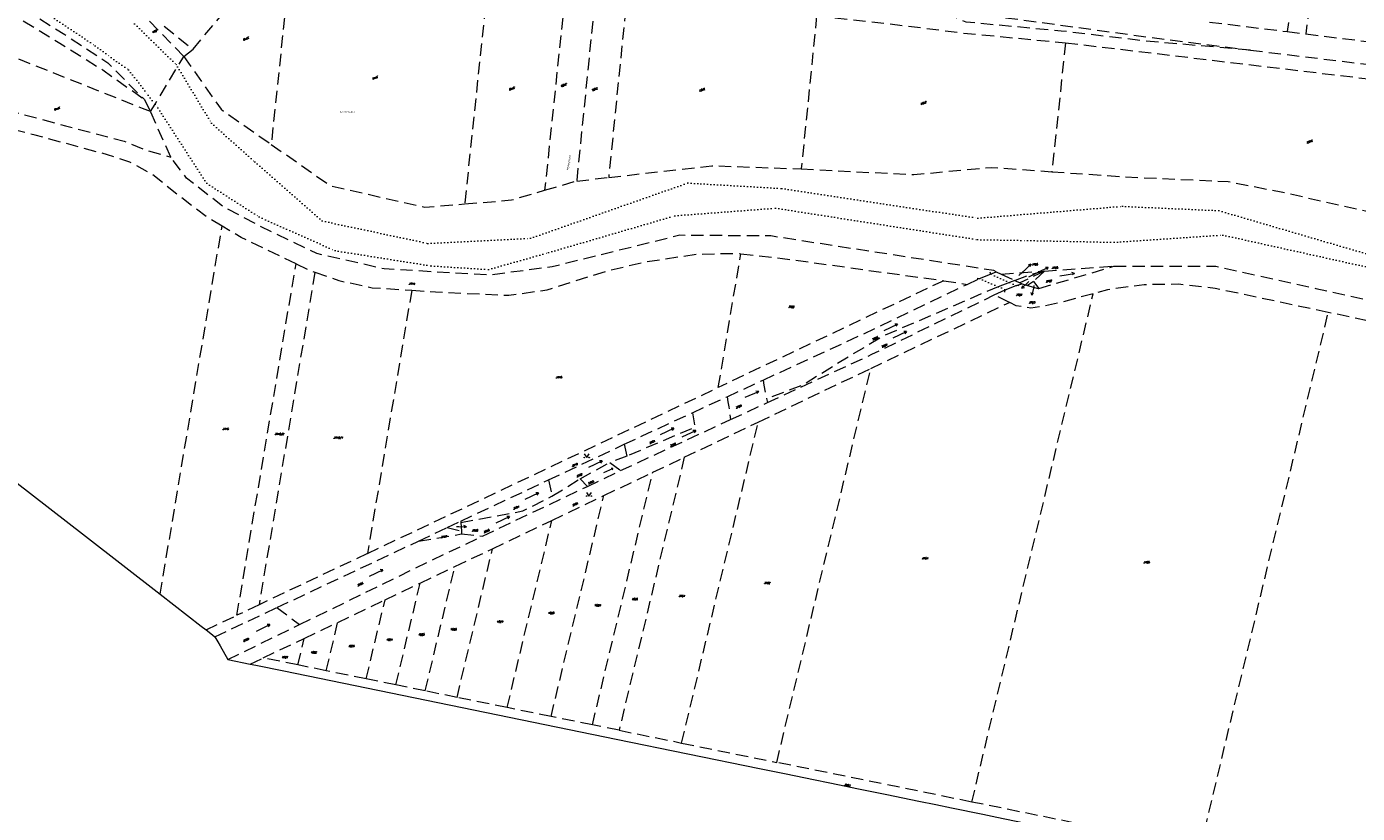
# Model space of a CAD drawing. Header units: metres. Extents: x -626722 to -621116, y -1178216 to -1174550.
# Tile 33 of 86: x -624035 to -623494, y -1177440 to -1177121. Entities that reach past the tile are written whole.
import ezdxf
from ezdxf.enums import TextEntityAlignment as Align

# ---------------------------------------------------------------- set-up
doc = ezdxf.new("R2010")
doc.units = ezdxf.units.M
doc.header["$MEASUREMENT"] = 0
doc.linetypes.add('DASHEDX2', pattern=[1.5, 1, -0.5])
doc.linetypes.add('DOT', pattern=[0.25, 0, -0.25])
for name, color, linetype, lineweight in [('8_kat_KN_Hranice katastrů', 200, 'FENCELINE1', 25), ('8_kat_KN_Hranice parcel', 200, 'DASHEDX2', 25), ('8_kat_KN_PČ popisy', 210, 'Continuous', 0), ('8_kat_KN_Slučkové čáry', 200, 'DOT', 25), ('8_kat_KN_Značky kultur', 7, 'Continuous', 0), ('8_kat_KN_Čísla parcel', 200, 'Continuous', 25)]:
    doc.layers.add(name, color=color, linetype=linetype, lineweight=lineweight)
doc.layers.add('8_kat_KN_Pomístní_názvy', color=210, linetype='Continuous')
doc.styles.add('Style-cs_Working', font='cs_Working.shx')
doc.styles.add('Style-ITALICS', font='ITALICS.shx')
doc.linetypes.add('FENCELINE1', pattern='A,0.25,-0.1,[133,ltypeshp.shx,S=0.1,R=0,X=-0.1,Y=0],-0.1,1', length=1.45)

# ---------------------------------------------------------------- blocks, each defined once
blk = doc.blocks.new('1029_156')
at = {"layer": '8_kat_KN_PČ popisy', "color": 6, "linetype": 'Continuous', "lineweight": 0}
for p, q in [((0, 0), (-0.57, -2.95)), ((-0.57, -2.95), (-0.87, -1.87)), ((-0.57, -2.95), (0.11, -2.06))]:
    blk.add_line(p, q, dxfattribs=at)
blk = doc.blocks.new('1029_157')
at = {"layer": '8_kat_KN_PČ popisy', "color": 6, "linetype": 'Continuous', "lineweight": 0}
for p, q in [((0, 0), (-2.19, -2.05)), ((-2.19, -2.05), (-1.8, -1)), ((-2.19, -2.05), (-1.12, -1.73))]:
    blk.add_line(p, q, dxfattribs=at)
blk = doc.blocks.new('1029_158')
at = {"layer": '8_kat_KN_PČ popisy', "color": 6, "linetype": 'Continuous', "lineweight": 0}
for p, q in [((0, 0), (2.7, 1.32)), ((2.7, 1.32), (1.58, 1.33)), ((2.7, 1.32), (2.02, 0.43))]:
    blk.add_line(p, q, dxfattribs=at)
blk = doc.blocks.new('1029_159')
at = {"layer": '8_kat_KN_PČ popisy', "color": 6, "linetype": 'Continuous', "lineweight": 0}
for p, q in [((0, 0), (2.16, 2.09)), ((2.16, 2.09), (1.09, 1.75)), ((2.16, 2.09), (1.79, 1.03))]:
    blk.add_line(p, q, dxfattribs=at)
blk = doc.blocks.new('1029_184')
at = {"layer": '8_kat_KN_PČ popisy', "color": 6, "linetype": 'Continuous', "lineweight": 0}
for p, q in [((0, 0), (3, -0.1)), ((3, -0.1), (2.02, 0.43)), ((3, -0.1), (1.98, -0.57))]:
    blk.add_line(p, q, dxfattribs=at)
blk = doc.blocks.new('3.14')
at = {"layer": '8_kat_KN_Značky kultur', "color": 7, "linetype": 'Continuous', "lineweight": 13, "flags": 128}
blk.add_lwpolyline([(-1, 1.5), (0, 0), (1, 1.5)], dxfattribs=at)
at = {"layer": '8_kat_KN_Značky kultur', "color": 7, "linetype": 'Continuous', "lineweight": 13}
for centre in [(-1, 0), (1, 0)]:
    blk.add_circle(centre, 0.1, dxfattribs=at)
blk = doc.blocks.new('8.02_33')
at = {"layer": '8_kat_KN_Značky kultur', "color": 7, "linetype": 'Continuous', "lineweight": 13}
for p, q in [((-2.7, -1.27), (2.74, 1.27)), ((2.74, 1.27), (1.64, 1.31)), ((2.74, 1.27), (2.06, 0.4))]:
    blk.add_line(p, q, dxfattribs=at)
blk = doc.blocks.new('8.02_34')
at = {"layer": '8_kat_KN_Značky kultur', "color": 7, "linetype": 'Continuous', "lineweight": 13}
for p, q in [((-1.84, -0.79), (1.86, 0.78)), ((1.86, 0.78), (1.13, 0.84)), ((1.86, 0.78), (1.39, 0.22))]:
    blk.add_line(p, q, dxfattribs=at)
blk = doc.blocks.new('8.02_19')
at = {"layer": '8_kat_KN_Značky kultur', "color": 7, "linetype": 'Continuous', "lineweight": 13}
for p, q in [((-2.94, -0.53), (2.97, 0.51)), ((2.97, 0.51), (1.92, 0.84)), ((2.97, 0.51), (2.1, -0.15))]:
    blk.add_line(p, q, dxfattribs=at)
blk = doc.blocks.new('8.02_54')
at = {"layer": '8_kat_KN_Značky kultur', "color": 7, "linetype": 'Continuous', "lineweight": 13}
for p, q in [((-2.68, -1.31), (2.72, 1.31)), ((2.72, 1.31), (1.62, 1.34)), ((2.72, 1.31), (2.06, 0.44))]:
    blk.add_line(p, q, dxfattribs=at)
blk = doc.blocks.new('8.02_58')
at = {"layer": '8_kat_KN_Značky kultur', "color": 7, "linetype": 'Continuous', "lineweight": 13}
for p, q in [((-2.74, -1.17), (2.78, 1.17)), ((2.78, 1.17), (1.69, 1.25)), ((2.78, 1.17), (2.08, 0.33))]:
    blk.add_line(p, q, dxfattribs=at)
blk = doc.blocks.new('4.20_7')
at = {"layer": '8_kat_KN_Slučkové čáry', "color": 7, "linetype": 'Continuous', "lineweight": 0}
blk.add_line((-0.26, 0.97), (0, 0), dxfattribs=at)
blk = doc.blocks.new('4.20_10')
at = {"layer": '8_kat_KN_Slučkové čáry', "color": 7, "linetype": 'Continuous', "lineweight": 0}
blk.add_line((0.99, -0.16), (0, 0), dxfattribs=at)
blk = doc.blocks.new('4.20_12')
at = {"layer": '8_kat_KN_Slučkové čáry', "color": 7, "linetype": 'Continuous', "lineweight": 0}
blk.add_line((-0.99, 0.1), (0, 0), dxfattribs=at)
blk = doc.blocks.new('4.20_13')
at = {"layer": '8_kat_KN_Slučkové čáry', "color": 7, "linetype": 'Continuous', "lineweight": 0}
blk.add_line((-0.23, -0.97), (0, 0), dxfattribs=at)

msp = doc.modelspace()

# ---------------------------------------------------------------- linework, layer by layer
at = {"layer": '8_kat_KN_Hranice katastrů', "lineweight": 13, "flags": 128}
msp.add_lwpolyline([(-625852.04, -1174626.53), (-626040.35, -1174699.9), (-626044.84, -1174701.65), (-626079.82, -1174732.74), (-626087.17, -1174724.59), (-626094.59, -1174716.36), (-626108.29, -1174725.86), (-626139.6, -1174663), (-626142.76, -1174651.47), (-626147.58, -1174633.84), (-626177.49, -1174657.65), (-626189.84, -1174646.23), (-626197.97, -1174638.7), (-626204.07, -1174633.06), (-626210.75, -1174626.88), (-626221.49, -1174616.94), (-626226.53, -1174612.28), (-626235.01, -1174604.43), (-626243.82, -1174596.28), (-626253.16, -1174587.64), (-626262.1, -1174579.36), (-626263.17, -1174578.37), (-626268.76, -1174573.2), (-626272.87, -1174569.4), (-626280.35, -1174562.48), (-626284.23, -1174558.89), (-626366.4, -1174553.29), (-626375.76, -1174552.65), (-626384.06, -1174552.09), (-626393.5, -1174551.44), (-626402.5, -1174550.83), (-626410.43, -1174550.29), (-626456.76, -1174672.2), (-626471.93, -1174695.74), (-626482.81, -1174713.06), (-626484.56, -1174715.84), (-626487.17, -1174720), (-626488.89, -1174723.62), (-626502.09, -1174751.47), (-626516.03, -1174780.89), (-626528.59, -1174807.4), (-626550.57, -1174812.23), (-626562.79, -1174814.91), (-626576.86, -1174818.14), (-626580.35, -1174818.94), (-626645.6, -1174953.22), (-626653.03, -1174970.15), (-626684.55, -1175037.86), (-626686, -1175040.97), (-626687.55, -1175044.3), (-626631.84, -1175118.59), (-626630.36, -1175120.56), (-626625.88, -1175124.38), (-626622.8, -1175127), (-626620, -1175129.38), (-626609.13, -1175138.65), (-626600.28, -1175161.93), (-626597.68, -1175186.91), (-626579.19, -1175203.5), (-626599.8, -1175222.22), (-626600.81, -1175225.76), (-626601.9, -1175229.61), (-626605.75, -1175243.12), (-626640.34, -1175364.6), (-626651.76, -1175404.73), (-626653.94, -1175412.37), (-626665.96, -1175418.01), (-626676.58, -1175422.98), (-626699.62, -1175445.56), (-626716.99, -1175471.64), (-626721.57, -1175478.51), (-626718.08, -1175490.63), (-626689.37, -1175590.24), (-626688.95, -1175591.71), (-626681.58, -1175617.3), (-626680.38, -1175637.27), (-626679.64, -1175649.67), (-626676.23, -1175706.44), (-626671.98, -1175777.17), (-626668.1, -1175841.75), (-626664.26, -1175877.5), (-626656.46, -1175949.97), (-626693.18, -1175993.2), (-626689.21, -1176029.64), (-626687.52, -1176031.68), (-626686.33, -1176033.12), (-626684.94, -1176034.8), (-626683.79, -1176036.18), (-626614, -1176120.42), (-626602.4, -1176130.73), (-626593.12, -1176137.86), (-626584.96, -1176144.14), (-626547.27, -1176144.38), (-626533.77, -1176144.46), (-626504.81, -1176143.65), (-626406.93, -1176152.31), (-626409.37, -1176159.67), (-626415.14, -1176177.06), (-626421.53, -1176196.31), (-626431.16, -1176225.32), (-626419.99, -1176232.13), (-626407.48, -1176241.56), (-626403.01, -1176244.94), (-626392.15, -1176253.13), (-626383.56, -1176259.6), (-626365.29, -1176273.38), (-626360.83, -1176275.9), (-626330.82, -1176292.85), (-626328.3, -1176294.69), (-626325.4, -1176296.82), (-626321.02, -1176300.02), (-626320.14, -1176301.38), (-626309.08, -1176318.54), (-626303.56, -1176327.1), (-626275.19, -1176343.14), (-626230.13, -1176368.62), (-626220.88, -1176362.84), (-626205.06, -1176368.5), (-626197.34, -1176371.41), (-626193.44, -1176372.88), (-626183.79, -1176376.53), (-626174.84, -1176382.62), (-626170.14, -1176387.02), (-626162.46, -1176394.2), (-626143.33, -1176415.21), (-626136.56, -1176422.64), (-626124.57, -1176443.84), (-626101.66, -1176469.79), (-626095.62, -1176476.63), (-626092.92, -1176473.71), (-626091.09, -1176475.08), (-626067.85, -1176492.43), (-626063.21, -1176495.9), (-626032.24, -1176523.03), (-626014.15, -1176529.78), (-626012.39, -1176529.73), (-625959.45, -1176528.25), (-625951.98, -1176531.09), (-625931.5, -1176538.9), (-625906.21, -1176553.11), (-625904.25, -1176554.21), (-625893.59, -1176557.55), (-625863.9, -1176576.76), (-625847.42, -1176579.14), (-625797.53, -1176586.33), (-625790.2, -1176587.39), (-625782.61, -1176588.48), (-625767.55, -1176590.66), (-625757.66, -1176592.09), (-625749.89, -1176593.21), (-625740.01, -1176594.64), (-625731.85, -1176595.81), (-625724.25, -1176596.91), (-625659.61, -1176606.23), (-625600.82, -1176614.71), (-625580.89, -1176617.58), (-625566.09, -1176619.72), (-625500.04, -1176629.25), (-625441.67, -1176637.67), (-625428.63, -1176639.55), (-625419.79, -1176635.78), (-625390.47, -1176623.27), (-625379.99, -1176631.32), (-625377.22, -1176633.45), (-625374.21, -1176639.52), (-625372.83, -1176641.65), (-625355.33, -1176677.54), (-625334.79, -1176715.1), (-625291.65, -1176758.17), (-625291.16, -1176758.66), (-625296.47, -1176769.25), (-625299.22, -1176774.94), (-625302.88, -1176782.5), (-625305.03, -1176793.68), (-625310.51, -1176822.23), (-625312.64, -1176833.29), (-625314.29, -1176841.87), (-625286.37, -1176852.42), (-625282.23, -1176853.99), (-625278.44, -1176855.42), (-625271.46, -1176858.07), (-625265.75, -1176860.23), (-625257.66, -1176863.28), (-625251.67, -1176865.54), (-625243.64, -1176868.58), (-625239.69, -1176870.07), (-625235.92, -1176871.5), (-625233, -1176872.61), (-625230.97, -1176873.37), (-625228.83, -1176874.18), (-625225.65, -1176875.39), (-625220.76, -1176877.24), (-625213.57, -1176879.95), (-625208.53, -1176881.86), (-625207.5, -1176882.25), (-625203.79, -1176882.99), (-625200.71, -1176883.61), (-625196.76, -1176884.4), (-625194.16, -1176884.91), (-625188.65, -1176886.01), (-625185.69, -1176886.6), (-625181.13, -1176887.52), (-625178.38, -1176888.07), (-625173.33, -1176889.07), (-625169.8, -1176889.78), (-625166.58, -1176890.42), (-625161.66, -1176891.41), (-625157.37, -1176892.26), (-625150.47, -1176893.64), (-625143.76, -1176894.98), (-625140.44, -1176895.65), (-625128.3, -1176894.51), (-625120.25, -1176893.76), (-625112.59, -1176893.04), (-625102.63, -1176892.11), (-625090.44, -1176890.97), (-625063.86, -1176897.07), (-625035.95, -1176903.47), (-625022.31, -1176906.6), (-625009.45, -1176909.55), (-624998.78, -1176912), (-624995.3, -1176912.8), (-625007.88, -1176967.15), (-625008.17, -1176968.39), (-625009.14, -1176972.57), (-624986.76, -1176980.28), (-624913.21, -1176997.19), (-624884.87, -1176999.81), (-624883.16, -1177024.84), (-624861.48, -1177028.76), (-624846.56, -1177030.78), (-624834.36, -1177032.44), (-624809.84, -1177029.18), (-624805.18, -1177026.79), (-624782.47, -1177015.11), (-624767.57, -1177010.58), (-624734.91, -1177007.55), (-624731.97, -1177006.52), (-624717.58, -1177001.48), (-624709.41, -1176998.62), (-624707.93, -1176998.1), (-624705.65, -1177001.63), (-624697.38, -1177014.35), (-624692.91, -1177021.23), (-624654.81, -1177110.04), (-624637.1, -1177114.08), (-624623.6, -1177117.16), (-624609.33, -1177120.42), (-624593.82, -1177123.95), (-624579.56, -1177127.21), (-624568.19, -1177129.8), (-624562.55, -1177131.09), (-624558.15, -1177132.09), (-624531.5, -1177138.17), (-624463.75, -1177155.33), (-624456.48, -1177157.17), (-624450.44, -1177158.7), (-624438.33, -1177161.77), (-624430.47, -1177163.76), (-624417.85, -1177166.96), (-624365.74, -1177180.16), (-624315.56, -1177192.88), (-624293.21, -1177198.54), (-624291.46, -1177198.98), (-624269.71, -1177204.49), (-624219.52, -1177217.21), (-624177.44, -1177227.71), (-624170.59, -1177229.04), (-624164.77, -1177230.17), (-624163.84, -1177230.35), (-624137.63, -1177236.06), (-624135.98, -1177236.43), (-624134.62, -1177236.74), (-624128.76, -1177238.06), (-624126.05, -1177238.67), (-624075.58, -1177277.81), (-624010.92, -1177327.96), (-623980.59, -1177351.48), (-623963.9, -1177364.42), (-623961.95, -1177365.93), (-623960.02, -1177367.43), (-623958.36, -1177368.72), (-623957.21, -1177370.73), (-623956.24, -1177372.43), (-623953.07, -1177377.97), (-623944.01, -1177379.83), (-623941.71, -1177380.3), (-623930.34, -1177382.63), (-623795.45, -1177410.26), (-623737.18, -1177422.2), (-623726.41, -1177424.41), (-623719.17, -1177425.89), (-623704.71, -1177428.85), (-623697.74, -1177430.28), (-623691.6, -1177431.54), (-623685.53, -1177432.78), (-623679.04, -1177434.11), (-623672.5, -1177435.45), (-623665.66, -1177436.85), (-623659.17, -1177438.18), (-623646.49, -1177440.78), (-623640.87, -1177441.93), (-623625.74, -1177445.03), (-623626.14, -1177447.49), (-623626.46, -1177449.46), (-623626.86, -1177451.92), (-623622.56, -1177452.81), (-623615.96, -1177454.18), (-623608.24, -1177455.78), (-623597.23, -1177458.06), (-623571.65, -1177463.35), (-623563.33, -1177465.08), (-623553.82, -1177467.05), (-623537.12, -1177470.5), (-623519.98, -1177474.05), (-623513.98, -1177475.3), (-623460.27, -1177486.42), (-623461.13, -1177491.34), (-623461.71, -1177494.67), (-623465.49, -1177516.45), (-623482.16, -1177612.45), (-623502.72, -1177730.81), (-623503.88, -1177737.5), (-623504.31, -1177740.18), (-623504.62, -1177742.13), (-623505.08, -1177745.05), (-623502.72, -1177745.5), (-623480.65, -1177750.11), (-623468.69, -1177752.61), (-623434.69, -1177759.71), (-623431.3, -1177760.42), (-623411.88, -1177764.48), (-623403.24, -1177766.28), (-623401.25, -1177766.7), (-623399.85, -1177766.95), (-623395.04, -1177767.79), (-623375.45, -1177771.24), (-623371.57, -1177787.88), (-623369.81, -1177795.42), (-623345.41, -1177899.96), (-623331.38, -1177960.09), (-623330.3, -1177964.72), (-623330.16, -1177965.32), (-623330.71, -1177967.86), (-623332.08, -1177974.23), (-623332.26, -1177975.07), (-623332.78, -1177977.46), (-623328.58, -1177978.24), (-623313.3, -1177981.08), (-623287.47, -1177990.63), (-623264.45, -1178002.83), (-623261.29, -1178004.34), (-623253.54, -1178008.05), (-623242.61, -1178013.28), (-623237.92, -1178015.52), (-623150.45, -1178060.72), (-623147.34, -1178062.33), (-623102, -1178085.75), (-622964.39, -1178156.68), (-622922.17, -1178178.6), (-622878.91, -1178194.83), (-622877.34, -1178195.42), (-622828.97, -1178211.5), (-622812.21, -1178214.98), (-622808.58, -1178215.73), (-622807.82, -1178215.61), (-622800.1, -1178214.37), (-622795.23, -1178213.6), (-622785.8, -1178212.09), (-622780.44, -1178209.44), (-622760.13, -1178199.4), (-622723.64, -1178181.35), (-622714.31, -1178176.74), (-622708.27, -1178172.83), (-622705.71, -1178171.18), (-622702.81, -1178169.3), (-622702.1, -1178168.84), (-622677.92, -1178156.68), (-622670.5, -1178153.51), (-622651.49, -1178145.38), (-622643.54, -1178141.98), (-622605.79, -1178132), (-622576.29, -1178124.2), (-622492.96, -1178103.84), (-622482.49, -1178101.28), (-622477.67, -1178100.1), (-622469.7, -1178098.15), (-622457.02, -1178095.06), (-622449.88, -1178093.31), (-622443.45, -1178091.74), (-622433.61, -1178089.33), (-622431.06, -1178088.71), (-622423.14, -1178086.72), (-622412.11, -1178083.94), (-622405.93, -1178082.38), (-622400.06, -1178080.91), (-622395.05, -1178079.64), (-622391.18, -1178078.67), (-622356.2, -1178069.86), (-622351.1, -1178068.58), (-622340.21, -1178065.84), (-622334.46, -1178064.39), (-622329.5, -1178063.14), (-622318.7, -1178060.42), (-622308.12, -1178057.76), (-622297.43, -1178055.06), (-622287.34, -1178052.52), (-622279.56, -1178050.56), (-622235.46, -1178039.46), (-622232.64, -1178038.76), (-622199.97, -1178030.63), (-622087.18, -1178002.56), (-622085.85, -1178002.23), (-622081.88, -1178001.34), (-622080.97, -1177998.22), (-622078.95, -1177991.33), (-622078.18, -1177988.69), (-622074.87, -1177975.28), (-622073.81, -1177970.98), (-622059.95, -1177914.89), (-622055.85, -1177875.6), (-622054.42, -1177858.33), (-622038.55, -1177798.48), (-622036.99, -1177789.81), (-622068.8, -1177779.38), (-622087.72, -1177773.17), (-622109.7, -1177760.45), (-622118.17, -1177755.55), (-622120.26, -1177752.94), (-622152.52, -1177712.6), (-622181.7, -1177693.4), (-622264.99, -1177665.15), (-622291.95, -1177659), (-622360.46, -1177643.93), (-622367.2, -1177642.45), (-622378.61, -1177636.84), (-622423.28, -1177605.81), (-622461.58, -1177568.64), (-622484.26, -1177552.66), (-622597.41, -1177527.71), (-622635.3, -1177509), (-622658.05, -1177502.91), (-622725.11, -1177494.82), (-622731.43, -1177491.33), (-622738.6, -1177487.37), (-622741.35, -1177485.85), (-622747.51, -1177487.23), (-622781.03, -1177494.72), (-622781.56, -1177493.2), (-622782.07, -1177491.71), (-622783.44, -1177487.73), (-622784.4, -1177484.95), (-622786.68, -1177477.63), (-622768.07, -1177471.87), (-622726.08, -1177458.86), (-622708.4, -1177453.39), (-622702.77, -1177451.64), (-622684.6, -1177446.02), (-622568.57, -1177410.08), (-622555.54, -1177406.23), (-622562.78, -1177372.51), (-622566.79, -1177361.45), (-622570.17, -1177352.12), (-622575.79, -1177336.61), (-622578.15, -1177330.14), (-622579.7, -1177325.87), (-622592.9, -1177289.64), (-622595.15, -1177283.48), (-622599.08, -1177272.69), (-622598.15, -1177272.02), (-622596.62, -1177270.91), (-622590.17, -1177266.25), (-622587.06, -1177264.01), (-622567.07, -1177274.84), (-622530.66, -1177265.46), (-622512.42, -1177244.02), (-622499.95, -1177220.44), (-622498.04, -1177199.81), (-622497.43, -1177193.25), (-622513.53, -1177163.74), (-622536.86, -1177114.27), (-622538.02, -1177097.04), (-622544.27, -1177004.46), (-622545.01, -1176993.53), (-622545.28, -1176989.54), (-622525.81, -1176919.76), (-622519.47, -1176904.57), (-622516.52, -1176895.56), (-622512.57, -1176883.51), (-622497.26, -1176836.75), (-622496.44, -1176835.36), (-622470.35, -1176791.24), (-622470.21, -1176791), (-622467.4, -1176786.25), (-622434.65, -1176761.78), (-622430.98, -1176756.2), (-622417.74, -1176736.1), (-622397.39, -1176663.53), (-622375.31, -1176618.82), (-622351.21, -1176606.81), (-622331.55, -1176584.66), (-622297.25, -1176515.77), (-622247.39, -1176461.84), (-622221.21, -1176441.78), (-622198.71, -1176431.48), (-622182.15, -1176419.39), (-622160.36, -1176419.51), (-622158.27, -1176422.4), (-622156.31, -1176425.09), (-622155.37, -1176426.4), (-622146.92, -1176438.05), (-622136.86, -1176442.9), (-622125.45, -1176444.04), (-622118.72, -1176444.71), (-622111.76, -1176445.4), (-622111.04, -1176445.47), (-622097.72, -1176446.8), (-622062.24, -1176442.63), (-622025.22, -1176458.05), (-622020.19, -1176461.21), (-622012.4, -1176466.11), (-622001.09, -1176475.06), (-621971.85, -1176491.46), (-621963.89, -1176495.93), (-621961.96, -1176497.01), (-621962.13, -1176493.44), (-621962.85, -1176477.76), (-621969.83, -1176473.02), (-621972.32, -1176471.33), (-621972.38, -1176471.28), (-621977.22, -1176468), (-621984.53, -1176463.03), (-621989.76, -1176459.47), (-622003.38, -1176443.22), (-622023.55, -1176435.19), (-622030.74, -1176432.32), (-622048.78, -1176426.57), (-622102.82, -1176409.35), (-622132.66, -1176383.61), (-622141.78, -1176379.09), (-622162.3, -1176368.94), (-622182.81, -1176358.78), (-622203.33, -1176348.62), (-622215.84, -1176342.43), (-622217.61, -1176341.55), (-622237.69, -1176347.6), (-622252.54, -1176347.82), (-622264.51, -1176347.99), (-622271.49, -1176348.1), (-622278.66, -1176348.2), (-622303.55, -1176348.57), (-622307.74, -1176348.24), (-622313.05, -1176347.82), (-622509.65, -1176332.31), (-622522.44, -1176331.3), (-622523.47, -1176328.33), (-622525.73, -1176321.86), (-622526.91, -1176318.45), (-622529.58, -1176310.79), (-622538.84, -1176284.24), (-622573.66, -1176272.8), (-622575.07, -1176272.35), (-622602.72, -1176263.46), (-622652.9, -1176250.88), (-622661.13, -1176248.81), (-622667.67, -1176247.17), (-622668.41, -1176247.08), (-622670.8, -1176246.78), (-622673.67, -1176246.42), (-622674.5, -1176246.32), (-622692.64, -1176244.07), (-622696.28, -1176243.62), (-622700.57, -1176243.09), (-622707.85, -1176242.18), (-622716.13, -1176241.16), (-622723.9, -1176240.2), (-622731.95, -1176239.2), (-622732.34, -1176239.15), (-622739.58, -1176238.25), (-622746.64, -1176237.37), (-622749.55, -1176237.01), (-622733.65, -1176154.44), (-622700.54, -1175982.48), (-622700.36, -1175981.54), (-622699.67, -1175977.97), (-622698.92, -1175974.04), (-622698.34, -1175971.01), (-622687.88, -1175916.7), (-622660.91, -1175766.94), (-622654.83, -1175733.2), (-622640.45, -1175684.53), (-622638.82, -1175679.04), (-622638.47, -1175677.86), (-622636.01, -1175669.51), (-622640.99, -1175669.14), (-622659.28, -1175667.79), (-622679.29, -1175649.45), (-622710.67, -1175613.63), (-622736.93, -1175603.53), (-622780.89, -1175586.63), (-622817.66, -1175573.34), (-622850.41, -1175560.14), (-622858.52, -1175556.87), (-622865.8, -1175554.67), (-622894.55, -1175546.01), (-622923.33, -1175540.13), (-622924.99, -1175540.08), (-622938.18, -1175539.71), (-622986.92, -1175538.35), (-622996.3, -1175545.8), (-623004.02, -1175547.35), (-623009.54, -1175543.61), (-623024.77, -1175537.84), (-623039.52, -1175532.26), (-623088.53, -1175522.77), (-623098.46, -1175520.85), (-623183.64, -1175504.36), (-623188.06, -1175503.5), (-623213.91, -1175498.5), (-623314.42, -1175479.04), (-623334.39, -1175475.17), (-623358.28, -1175470.55), (-623367.67, -1175468.73), (-623403.57, -1175461.78), (-623407.64, -1175460.99), (-623451.72, -1175452.45), (-623471.52, -1175448.62), (-623476.63, -1175447.63), (-623503.08, -1175442.51), (-623545.94, -1175434.21), (-623571.62, -1175429.24), (-623574.73, -1175428.64), (-623582.71, -1175427.09), (-623584.32, -1175426.78), (-623593.92, -1175424.92), (-623598.69, -1175424), (-623621.54, -1175416.62), (-623641.26, -1175410.25), (-623645.3, -1175407.72), (-623651.85, -1175403.62), (-623661.11, -1175401.57), (-623677.99, -1175395.49), (-623716.17, -1175381.75), (-623821.31, -1175343.9), (-623822.78, -1175343.37), (-623826.37, -1175352.23), (-623838.09, -1175381.12), (-623839.41, -1175384.36), (-623842.48, -1175391.94), (-623844.76, -1175397.56), (-623848.71, -1175395.95), (-623853.6, -1175393.95), (-623864.51, -1175389.49), (-623877.04, -1175384.37), (-623899.48, -1175375.2), (-623913.17, -1175369.61), (-623921.39, -1175366.25), (-623931.98, -1175361.92), (-623943.52, -1175357.2), (-623947.18, -1175355.71), (-623952.99, -1175353.34), (-623965.84, -1175349.08), (-623972.42, -1175346.9), (-623984.43, -1175342.92), (-623992.28, -1175340.32), (-624017.35, -1175332.01), (-624032.51, -1175326.98), (-624046.92, -1175322.21), (-624061.99, -1175317.21), (-624073.47, -1175313.41), (-624076.66, -1175312.35), (-624087.61, -1175308.71), (-624091.33, -1175307.48), (-624101.34, -1175304.17), (-624106.82, -1175302.35), (-624113.5, -1175301.17), (-624118.24, -1175300.33), (-624129.53, -1175298.33), (-624133.89, -1175297.56), (-624151.02, -1175294.53), (-624151.52, -1175294.44), (-624172.03, -1175290.81), (-624186.19, -1175288.3), (-624187.09, -1175288), (-624194.53, -1175285.47), (-624198.59, -1175284.09), (-624205.73, -1175281.67), (-624212.31, -1175279.43), (-624227.17, -1175274.38), (-624238.4, -1175270.57), (-624259.44, -1175263.43), (-624275.87, -1175257.85), (-624299.08, -1175249.97), (-624301.46, -1175249.16), (-624313.52, -1175245.81), (-624342.41, -1175237.79), (-624359.84, -1175232.95), (-624361.68, -1175232.44), (-624394.55, -1175223.32), (-624398.65, -1175222.18), (-624421.01, -1175215.97), (-624483.58, -1175191.07), (-624513.75, -1175179.07), (-624530.67, -1175171), (-624538.61, -1175167.21), (-624555.74, -1175162.8), (-624591.3, -1175152.22), (-624616.6, -1175146.76), (-624669.36, -1175122.42), (-624675.53, -1175119.79), (-624681, -1175117.47), (-624701.37, -1175108.8), (-624727.01, -1175103.3), (-624746.71, -1175099.08), (-624769.57, -1175100.35), (-624771.98, -1175100.01), (-624795.35, -1175096.73), (-624805.39, -1175095.32), (-624823.86, -1175088.76), (-624829.6, -1175083.81), (-624841.52, -1175073.52), (-624857.12, -1175057.81), (-624863.3, -1175051.59), (-624869.83, -1175045.01), (-624876.29, -1175040.67), (-624892.64, -1175029.67), (-624937.61, -1174997.86), (-624939.04, -1175000.11), (-624941.81, -1175004.46), (-624944.6, -1175008.85), (-624963.63, -1175006.96), (-625019.59, -1175001.41), (-625073.91, -1174996.02), (-625074.39, -1174997.67), (-625096.23, -1175073.28), (-625183.77, -1175056.93), (-625265.34, -1175036.6), (-625288.39, -1175030.85), (-625293.16, -1175029.66), (-625299.12, -1175028.18), (-625337.06, -1175018.72), (-625388.84, -1175005.82), (-625464.8, -1174986.89), (-625495.36, -1174979.27), (-625512.53, -1174974.99), (-625543.08, -1174967.38), (-625574.39, -1174959.57), (-625576.76, -1174958.98), (-625579.4, -1174958.32), (-625579.67, -1174958.25), (-625587.62, -1174953.77), (-625615.29, -1174938.17), (-625639.27, -1174924.66), (-625651.18, -1174917.94), (-625659.41, -1174913.3), (-625667.61, -1174908.68), (-625687.09, -1174897.7), (-625697.09, -1174892.07), (-625701.5, -1174889.58), (-625704.92, -1174885.17), (-625711.81, -1174876.29), (-625717.7, -1174868.69), (-625719.42, -1174866.48), (-625721.06, -1174864.36), (-625724.39, -1174860.06), (-625726.69, -1174857.09), (-625729.25, -1174853.8), (-625730.41, -1174852.3), (-625731.76, -1174848.68), (-625734.18, -1174842.18), (-625737.88, -1174832.26), (-625738.58, -1174830.37), (-625740.44, -1174825.37), (-625742.03, -1174821.11), (-625747.34, -1174806.85), (-625757.52, -1174779.52), (-625765.58, -1174757.89), (-625771.8, -1174741.18), (-625780.24, -1174729.34), (-625789.62, -1174716.2), (-625798.16, -1174704.22), (-625803.67, -1174696.5), (-625809.22, -1174688.71), (-625810.19, -1174687.35), (-625811.75, -1174685.5), (-625813.79, -1174683.1), (-625814.16, -1174682.55), (-625828.4, -1174661.5), (-625830.3, -1174658.68), (-625833.25, -1174654.32), (-625833.44, -1174654.04), (-625841.42, -1174642.24), (-625842.46, -1174640.7), (-625852.04, -1174626.53)], close=True, dxfattribs=at)
at = {"layer": '8_kat_KN_Hranice parcel', "lineweight": 13, "ltscale": 5}
for p, q in [((-623504.3, -1176970.51), (-623522.9, -1177123.11)), ((-623496.75, -1176971.48), (-623515.35, -1177124.04)), ((-623926.95, -1177087.44), (-623935.49, -1177168.87)), ((-623846.97, -1177098.07), (-623856.93, -1177193.06)), ((-623815.53, -1177102.33), (-623824.46, -1177187.53)), ((-623803.43, -1177103.97), (-623811.44, -1177183.77)), ((-623790.83, -1177106.48), (-623798.44, -1177182.3)), ((-623970.94, -1177133.18), (-623993.44, -1177110.27)), ((-623714.01, -1177116.75), (-623720.24, -1177178.86)), ((-623554.44, -1177119.22), (-623522.9, -1177123.11)), ((-623978.99, -1177120.94), (-623967.22, -1177130.25)), ((-623522.9, -1177123.11), (-623515.35, -1177124.04)), ((-623515.35, -1177124.04), (-623479.81, -1177128.42)), ((-623970.94, -1177133.18), (-623967.22, -1177130.25)), ((-623612.94, -1177127.61), (-623618.45, -1177179.98)), ((-623987.05, -1177150.58), (-623984.53, -1177155.59)), ((-623976.23, -1177174.05), (-623984.53, -1177155.59)), ((-623811.44, -1177183.77), (-623798.44, -1177182.3)), ((-623980.59, -1177351.48), (-623955.46, -1177202.04)), ((-623949.4, -1177360), (-623925.42, -1177217.37)), ((-623753.93, -1177267.52), (-623744.8, -1177213.25)), ((-623917.73, -1177220.8), (-623940.42, -1177355.75)), ((-623647.89, -1177223.34), (-623643.42, -1177221.52)), ((-623643.42, -1177221.52), (-623641.08, -1177220.56)), ((-623641.08, -1177220.56), (-623639.06, -1177221.51)), ((-623639.06, -1177221.51), (-623621.52, -1177220.29)), ((-623639.06, -1177221.51), (-623633.51, -1177224.13)), ((-623621.52, -1177220.29), (-623631.47, -1177225.1)), ((-623621.52, -1177220.29), (-623625.97, -1177224.6)), ((-623623.73, -1177227.35), (-623593.25, -1177218.32)), ((-623621.52, -1177220.29), (-623593.25, -1177218.32)), ((-623878.43, -1177228.11), (-623896.39, -1177334.92)), ((-623662.38, -1177224.21), (-623753.93, -1177267.52)), ((-623662.38, -1177224.21), (-623652.91, -1177225.73)), ((-623652.91, -1177225.73), (-623647.89, -1177223.34)), ((-623641.9, -1177229.99), (-623637.38, -1177227.86)), ((-623635.64, -1177224.93), (-623640.23, -1177226.64)), ((-623637.38, -1177227.86), (-623632.92, -1177226.12)), ((-623633.51, -1177224.13), (-623635.64, -1177224.93)), ((-623633.51, -1177224.13), (-623631.47, -1177225.1)), ((-623632.92, -1177226.12), (-623630.58, -1177225.52)), ((-623631.47, -1177225.1), (-623630.58, -1177225.52)), ((-623630.58, -1177225.52), (-623628.31, -1177226.18)), ((-623625.97, -1177224.6), (-623628.31, -1177226.18)), ((-623625.97, -1177224.6), (-623623.73, -1177227.35)), ((-623692, -1177259.82), (-623635.75, -1177233.03)), ((-623635.75, -1177233.03), (-623641.9, -1177229.99)), ((-623409.68, -1177257.69), (-623506.21, -1177237.09)), ((-623737.7, -1177281.58), (-623692, -1177259.82)), ((-623730.2, -1177419.71), (-623692, -1177259.82)), ((-623750.4, -1177271.32), (-623735.73, -1177264.56)), ((-623896.39, -1177334.92), (-623753.93, -1177267.52)), ((-623764.46, -1177277.8), (-623750.4, -1177271.32)), ((-623748.93, -1177280.55), (-623733.99, -1177273.66)), ((-623734.32, -1177272.09), (-623733.99, -1177273.66)), ((-623793.6, -1177301.3), (-623748.93, -1177280.55)), ((-623768.82, -1177411.86), (-623737.7, -1177281.58)), ((-623767.74, -1177295.89), (-623737.7, -1177281.58)), ((-623822.88, -1177305.07), (-623792.12, -1177290.62)), ((-623792.12, -1177290.62), (-623791.11, -1177295.44)), ((-623810.01, -1177304.6), (-623797.94, -1177297.95)), ((-623791.11, -1177295.44), (-623797.94, -1177297.95)), ((-623797.94, -1177297.95), (-623793.6, -1177301.3)), ((-623767.74, -1177295.89), (-623794.22, -1177406.7)), ((-623780.55, -1177301.99), (-623767.74, -1177295.89)), ((-623807.06, -1177307.68), (-623793.6, -1177301.3)), ((-623805.04, -1177404.5), (-623780.55, -1177301.99)), ((-623800.41, -1177311.45), (-623780.55, -1177301.99)), ((-623849.64, -1177327.87), (-623807.06, -1177307.68)), ((-623822.88, -1177305.07), (-623821.47, -1177311.66)), ((-623821.47, -1177311.66), (-623810.01, -1177304.6)), ((-623810.01, -1177304.6), (-623807.06, -1177307.68)), ((-623821.83, -1177401.09), (-623800.41, -1177311.45)), ((-623821.53, -1177321.5), (-623800.41, -1177311.45)), ((-623875.65, -1177329.87), (-623864, -1177324.39)), ((-623864, -1177324.39), (-623858.52, -1177321.82)), ((-623864, -1177324.39), (-623858.28, -1177325.87)), ((-623858.52, -1177321.82), (-623858.49, -1177322.33)), ((-623858.49, -1177322.33), (-623858.28, -1177325.87)), ((-623845.62, -1177332.98), (-623821.53, -1177321.5)), ((-623839.68, -1177397.46), (-623821.53, -1177321.5)), ((-623933.14, -1177356.87), (-623875.65, -1177329.87)), ((-623875.65, -1177329.87), (-623858.19, -1177327.01)), ((-623858.28, -1177325.87), (-623858.19, -1177327.01)), ((-623858.19, -1177327.01), (-623849.64, -1177327.87)), ((-623896.39, -1177334.92), (-623940.42, -1177355.75)), ((-623860.9, -1177340.25), (-623845.62, -1177332.98)), ((-623860.04, -1177393.33), (-623845.62, -1177332.98)), ((-623875, -1177346.97), (-623860.9, -1177340.25)), ((-623872.96, -1177390.7), (-623860.9, -1177340.25)), ((-623889.26, -1177353.76), (-623875, -1177346.97)), ((-623884.87, -1177388.28), (-623875, -1177346.97)), ((-623958.36, -1177368.72), (-623933.14, -1177356.87)), ((-623940.42, -1177355.75), (-623949.4, -1177360)), ((-623933.14, -1177356.87), (-623923.98, -1177363.8)), ((-623908.46, -1177362.9), (-623889.26, -1177353.76)), ((-623896.93, -1177385.83), (-623889.26, -1177353.76)), ((-623961.95, -1177365.93), (-623949.4, -1177360)), ((-623922.11, -1177369.4), (-623908.46, -1177362.9)), ((-623913.15, -1177382.53), (-623908.46, -1177362.9)), ((-623953.07, -1177377.97), (-623923.98, -1177363.8)), ((-623938.76, -1177377.33), (-623922.11, -1177369.4)), ((-623924.69, -1177380.19), (-623922.11, -1177369.4)), ((-623944.01, -1177379.83), (-623938.76, -1177377.33)), ((-623924.69, -1177380.19), (-623938.76, -1177377.33)), ((-623913.15, -1177382.53), (-623924.69, -1177380.19)), ((-623896.93, -1177385.83), (-623913.15, -1177382.53)), ((-623884.87, -1177388.28), (-623896.93, -1177385.83)), ((-623872.96, -1177390.7), (-623884.87, -1177388.28)), ((-623860.04, -1177393.33), (-623872.96, -1177390.7)), ((-623839.68, -1177397.46), (-623860.04, -1177393.33)), ((-623821.83, -1177401.09), (-623839.68, -1177397.46)), ((-623805.04, -1177404.5), (-623821.83, -1177401.09)), ((-623794.22, -1177406.7), (-623805.04, -1177404.5)), ((-623794.22, -1177406.7), (-623768.82, -1177411.86)), ((-623768.82, -1177411.86), (-623730.2, -1177419.71)), ((-623650.98, -1177435.81), (-623730.2, -1177419.71)), ((-623558.19, -1177454.66), (-623650.98, -1177435.81))]:
    msp.add_line(p, q, dxfattribs=at)
at = {"layer": '8_kat_KN_Hranice parcel', "lineweight": 13, "ltscale": 5, "flags": 128}
for points in [[(-624092.69, -1177057.71), (-624085.86, -1177075.54), (-624061.82, -1177097.79), (-624019.26, -1177124.35), (-624001.9, -1177135.75), (-623987.05, -1177150.58)], [(-624095.49, -1177063.97), (-624088.57, -1177078.48), (-624064.2, -1177101.6), (-624021.37, -1177127.75), (-624003.82, -1177138.68), (-623987.05, -1177150.58)], [(-623967.22, -1177130.25), (-623954.51, -1177114.98), (-623941.37, -1177099.18), (-623953.91, -1177089.26)], [(-623537.88, -1177130.64), (-623580.6, -1177126.94), (-623614.67, -1177122.87), (-623653.31, -1177119.29), (-623658.18, -1177117.15), (-623659.56, -1177114.41)], [(-623659.56, -1177114.41), (-623655.52, -1177114.96), (-623585.46, -1177124.52), (-623537.88, -1177130.64)], [(-623714.01, -1177116.75), (-623685.19, -1177119.81), (-623654.45, -1177123.7), (-623612.94, -1177127.61)], [(-623984.53, -1177155.59), (-623987.82, -1177154.26), (-624050.65, -1177129.31)], [(-623612.94, -1177127.61), (-623462.09, -1177145.61), (-623396.72, -1177154.35)], [(-623537.88, -1177130.64), (-623516.13, -1177133.26), (-623468.55, -1177139)], [(-623984.53, -1177155.59), (-623982.68, -1177152.54), (-623973.5, -1177137.4), (-623970.94, -1177133.18)], [(-623970.94, -1177133.18), (-623955.87, -1177154.65), (-623935.49, -1177168.87)], [(-623955.46, -1177202.04), (-623961.35, -1177198.57), (-623973.09, -1177189.67), (-623984.31, -1177180.7), (-623992.87, -1177176.14), (-624002.01, -1177173.1), (-624031.39, -1177165.13), (-624060.6, -1177157.91), (-624103.95, -1177145.83), (-624107.37, -1177145.66), (-624110.62, -1177146.9)], [(-624057.09, -1177150.3), (-624050.95, -1177152.79), (-624018.99, -1177161.32), (-623995.25, -1177167.62), (-623986.31, -1177171.25), (-623976.23, -1177174.05)], [(-623935.49, -1177168.87), (-623911.49, -1177185.62), (-623873.06, -1177194.42), (-623856.93, -1177193.06)], [(-623641.08, -1177220.56), (-623642.07, -1177220.09), (-623732.66, -1177206.07), (-623769.57, -1177205.79), (-623821.42, -1177218.62), (-623846.96, -1177221.94), (-623889.6, -1177219.44), (-623916.93, -1177213.18), (-623941.61, -1177201.29), (-623954.63, -1177194.38), (-623969.86, -1177182.6), (-623976.23, -1177174.05)], [(-623798.44, -1177182.3), (-623756.53, -1177177.54), (-623720.24, -1177178.86)], [(-623720.24, -1177178.86), (-623674.5, -1177181.14), (-623643.19, -1177178.22), (-623618.45, -1177179.98)], [(-623824.46, -1177187.53), (-623820.04, -1177186.25), (-623811.93, -1177183.83), (-623811.44, -1177183.77)], [(-623618.45, -1177179.98), (-623589.61, -1177182.02), (-623546.95, -1177183.96), (-623525.37, -1177188.16), (-623455.08, -1177203.87), (-623402.7, -1177211.11)], [(-623856.93, -1177193.06), (-623837.89, -1177191.45), (-623824.46, -1177187.53)], [(-623925.42, -1177217.37), (-623947.65, -1177206.65), (-623955.46, -1177202.04)], [(-623925.42, -1177217.37), (-623919.05, -1177220.35), (-623917.73, -1177220.8)], [(-623878.43, -1177228.11), (-623868.83, -1177228.75), (-623838.99, -1177230.14), (-623823.46, -1177227.89), (-623798.88, -1177220.14), (-623783.1, -1177216.49), (-623762.65, -1177213.42), (-623746.11, -1177213.1), (-623744.8, -1177213.25)], [(-623744.8, -1177213.25), (-623727.93, -1177215.15), (-623662.38, -1177224.21)], [(-623917.73, -1177220.8), (-623907.97, -1177224.17), (-623894.45, -1177227.05), (-623878.43, -1177228.11)], [(-623621.52, -1177220.29), (-623628.29, -1177222.16), (-623633.51, -1177224.13)], [(-623593.25, -1177218.32), (-623551.91, -1177218.37), (-623511.24, -1177227.32), (-623464.99, -1177237.49), (-623388.83, -1177254.24), (-623345.71, -1177262.74), (-623294.45, -1177272.75), (-623243.49, -1177282.29), (-623177.36, -1177295.68), (-623101.39, -1177311.16)], [(-623735.73, -1177264.56), (-623695.45, -1177245.99), (-623652.91, -1177225.73)], [(-623640.23, -1177226.64), (-623686.37, -1177246.44), (-623699.36, -1177254.07), (-623719.45, -1177266.55), (-623734.32, -1177272.09)], [(-623628.31, -1177226.18), (-623623.99, -1177227.43), (-623623.73, -1177227.35)], [(-623506.21, -1177237.09), (-623552.13, -1177227.34), (-623567, -1177225.67), (-623581.04, -1177225.84), (-623595.82, -1177227.9), (-623601.69, -1177229.5)], [(-623733.99, -1177273.66), (-623691.52, -1177254.09), (-623641.9, -1177229.99)], [(-623650.98, -1177435.81), (-623626.34, -1177332.66), (-623601.69, -1177229.5)], [(-623601.69, -1177229.5), (-623614.35, -1177232.94), (-623621.21, -1177234.45), (-623626.97, -1177235.37), (-623633.03, -1177234.38), (-623635.75, -1177233.03)], [(-623558.19, -1177454.66), (-623532.2, -1177345.88), (-623506.21, -1177237.09)], [(-623735.73, -1177264.56), (-623735.46, -1177266.64), (-623734.32, -1177272.09)], [(-623750.4, -1177271.32), (-623750.06, -1177273.37), (-623749.69, -1177275.4), (-623748.93, -1177280.55)], [(-623792.12, -1177290.62), (-623784.87, -1177287.21), (-623764.46, -1177277.8)], [(-623764.46, -1177277.8), (-623763.47, -1177283.75), (-623791.11, -1177295.44)], [(-623858.52, -1177321.82), (-623840.48, -1177313.34), (-623822.88, -1177305.07)], [(-623858.49, -1177322.33), (-623833.3, -1177317.68), (-623821.47, -1177311.66)], [(-623923.98, -1177363.8), (-623871.66, -1177338.31), (-623849.64, -1177327.87)]]:
    msp.add_lwpolyline(points, dxfattribs=at)
at = {"layer": '8_kat_KN_PČ popisy', "lineweight": 0}
for p, q in [((-623631.84, -1177222.14), (-623629.24, -1177219.63)), ((-623627.88, -1177222.71), (-623622.63, -1177220.12)), ((-623627.88, -1177224.58), (-623628.53, -1177225.19)), ((-623625.78, -1177226.22), (-623625.98, -1177227.2)), ((-623860.3, -1177323.94), (-623859.25, -1177323.98))]:
    msp.add_line(p, q, dxfattribs=at)
at = {"layer": '8_kat_KN_Slučkové čáry', "lineweight": 0, "ltscale": 5}
for p, q in [((-624030.27, -1177113.35), (-624006.97, -1177128.82)), ((-623990.94, -1177119.97), (-623974.15, -1177136.33)), ((-624006.97, -1177128.82), (-624000.52, -1177133.65)), ((-624000.52, -1177133.65), (-623993.41, -1177138.58)), ((-623974.15, -1177136.33), (-623974.03, -1177136.52)), ((-623974.03, -1177136.52), (-623973.5, -1177137.4)), ((-623993.41, -1177138.58), (-623985.48, -1177148.89)), ((-623973.5, -1177137.4), (-623959.76, -1177160.23)), ((-623985.48, -1177148.89), (-623982.68, -1177152.54)), ((-623982.68, -1177152.54), (-623981.5, -1177154.07)), ((-623981.5, -1177154.07), (-623961.67, -1177184.69)), ((-623959.76, -1177160.23), (-623942.17, -1177175.91)), ((-623942.17, -1177175.91), (-623914.77, -1177199.95)), ((-623961.67, -1177184.69), (-623940.33, -1177198.35)), ((-623830.25, -1177207.01), (-623766.35, -1177184.55)), ((-623766.35, -1177184.55), (-623728.17, -1177186.78)), ((-623728.17, -1177186.78), (-623648.56, -1177198.81)), ((-623771.54, -1177197.83), (-623730.7, -1177194.74)), ((-623730.7, -1177194.74), (-623648.63, -1177207.54)), ((-623648.56, -1177198.81), (-623589.86, -1177194.01)), ((-623589.86, -1177194.01), (-623550.61, -1177195.78)), ((-623550.61, -1177195.78), (-623458.58, -1177222.65)), ((-623940.33, -1177198.35), (-623909.57, -1177212.02)), ((-623914.77, -1177199.95), (-623871.82, -1177209.07)), ((-623822.87, -1177212.8), (-623771.54, -1177197.83)), ((-623593.24, -1177208.62), (-623549.11, -1177205.67)), ((-623549.11, -1177205.67), (-623487.47, -1177219.32)), ((-623909.57, -1177212.02), (-623870.47, -1177218.2)), ((-623871.82, -1177209.07), (-623830.25, -1177207.01)), ((-623648.63, -1177207.54), (-623628.42, -1177207.9)), ((-623628.42, -1177207.9), (-623593.24, -1177208.62)), ((-623847.25, -1177219.66), (-623822.87, -1177212.8)), ((-623870.47, -1177218.2), (-623847.25, -1177219.66)), ((-623635.64, -1177224.93), (-623643.42, -1177221.52)), ((-623647.89, -1177223.34), (-623640.23, -1177226.64)), ((-623640.23, -1177226.64), (-623637.38, -1177227.86)), ((-623632.92, -1177226.12), (-623635.64, -1177224.93))]:
    msp.add_line(p, q, dxfattribs=at)

# ---------------------------------------------------------------- block references
at = {"layer": '8_kat_KN_PČ popisy', "lineweight": 0}
for name, p in [('1029_159', (-623629.24, -1177219.63)), ('1029_158', (-623622.63, -1177220.12)), ('1029_157', (-623628.53, -1177225.19)), ('1029_156', (-623625.98, -1177227.2)), ('1029_184', (-623859.25, -1177323.98))]:
    msp.add_blockref(name, p, dxfattribs=at)
at = {"layer": '8_kat_KN_Slučkové čáry', "lineweight": 0}
for name, p in [('4.20_7', (-623643.42, -1177221.52)), ('4.20_12', (-623647.89, -1177223.34)), ('4.20_13', (-623637.38, -1177227.86)), ('4.20_10', (-623632.92, -1177226.12))]:
    msp.add_blockref(name, p, dxfattribs=at)
at = {"layer": '8_kat_KN_Značky kultur', "lineweight": 13}
for name, p in [('8.02_19', (-623612.28, -1177221.74)), ('8.02_33', (-623683.9, -1177243.11)), ('8.02_54', (-623680.24, -1177246.16)), ('8.02_58', (-623740.32, -1177270.32)), ('8.02_33', (-623774.77, -1177285.4)), ('8.02_33', (-623765.85, -1177286.3)), ('3.14', (-623807.37, -1177295.98)), ('8.02_33', (-623803.84, -1177298.62)), ('8.02_34', (-623798.58, -1177301.25)), ('8.02_33', (-623829.65, -1177311.62)), ('3.14', (-623806.45, -1177311.64)), ('8.02_33', (-623841.47, -1177321.23)), ('8.02_54', (-623892.89, -1177342.83)), ('8.02_54', (-623938.75, -1177365.1))]:
    msp.add_blockref(name, p, dxfattribs=at)

# ---------------------------------------------------------------- texts
at = {"layer": '8_kat_KN_Pomístní_názvy', "lineweight": 0, "style": 'Style-cs_Working'}
msp.add_text('Na zelniskách', height=0.7, dxfattribs=at).set_placement((-623907.6, -1177156.05))
msp.add_text('Mlýnský potok', height=0.7, rotation=80, dxfattribs=at).set_placement((-623814.835, -1177179.285))
at = {"layer": '8_kat_KN_Čísla parcel', "lineweight": 0, "style": 'Style-ITALICS'}
for s, rotation, p in [('831', 201, (-623982.057, -1177122.341)), ('3712', 201, (-623944.57, -1177125.17)), ('3711', 201, (-623892.13, -1177141.03)), ('3710', 201, (-623836.65, -1177145.44)), ('3709', 201, (-623815.49, -1177144.01)), ('3708', 201, (-623802.88, -1177145.65)), ('3707', 201, (-623759.36, -1177145.92)), ('3704', 201, (-623669.42, -1177151.3)), ('3713', 201, (-624021.28, -1177153.61)), ('3703', 201, (-623512.58, -1177166.93)), ('3717', 356, (-623879.639, -1177225.727)), ('3722', 10, (-623620.842, -1177224.957)), ('3728', 25, (-623691.26, -1177248.51)), ('3727', 25, (-623687.5, -1177251.49)), ('3729', 24, (-623746.674, -1177276.166)), ('3731', 24, (-623781.774, -1177290.536)), ('3730', 24, (-623773.334, -1177291.676)), ('3719', 24, (-623813.214, -1177299.866)), ('3732', 24, (-623811.324, -1177304.036)), ('3733', 25, (-623806.64, -1177306.94)), ('3754', 25, (-623813.04, -1177315.85)), ('3734', 24, (-623837.014, -1177317.136)), ('3735', 25, (-623849.02, -1177326.72)), ('3737', 9, (-623866.517, -1177328.699)), ('3738', 25, (-623900.34, -1177348.3)), ('3739', 25, (-623946.7, -1177370.87)), ('3763', 348, (-623702.866, -1177429.061))]:
    msp.add_text(s, height=0.7, rotation=rotation, dxfattribs=at).set_placement(p)
for s, p in [('3726', (-623625.403, -1177217.88)), ('3725', (-623617.246, -1177219.32)), ('3724', (-623631.903, -1177230.31)), ('3723', (-623626.556, -1177233.42)), ('3716/2', (-623932.22, -1177286.83)), ('3716/1', (-623908.302, -1177288.29)), ('3736', (-623852.75, -1177325.95))]:
    msp.add_text(s, height=0.7, dxfattribs=at).set_placement(p, align=Align.CENTER)
for s, p in [('3720', (-623725.56, -1177235.16)), ('3718', (-623819.88, -1177263.74)), ('3715', (-623955.26, -1177284.74)), ('3764', (-623671.21, -1177337.23)), ('3765', (-623581.26, -1177338.83)), ('3762', (-623735.33, -1177347.22)), ('3761', (-623769.99, -1177352.57)), ('4029', (-623804.17, -1177356.34)), ('4030', (-623789.11, -1177353.82)), ('4027', (-623843.84, -1177362.96)), ('4028', (-623823.03, -1177359.42)), ('4025', (-623875.69, -1177368.17)), ('4026', (-623862.65, -1177366.07)), ('4023', (-623904.18, -1177372.89)), ('4024', (-623888.69, -1177370.25)), ('4021', (-623931.16, -1177377.37)), ('4022', (-623919.47, -1177375.37))]:
    msp.add_text(s, height=0.7, dxfattribs=at).set_placement(p)

doc.saveas('drawing.dxf')
